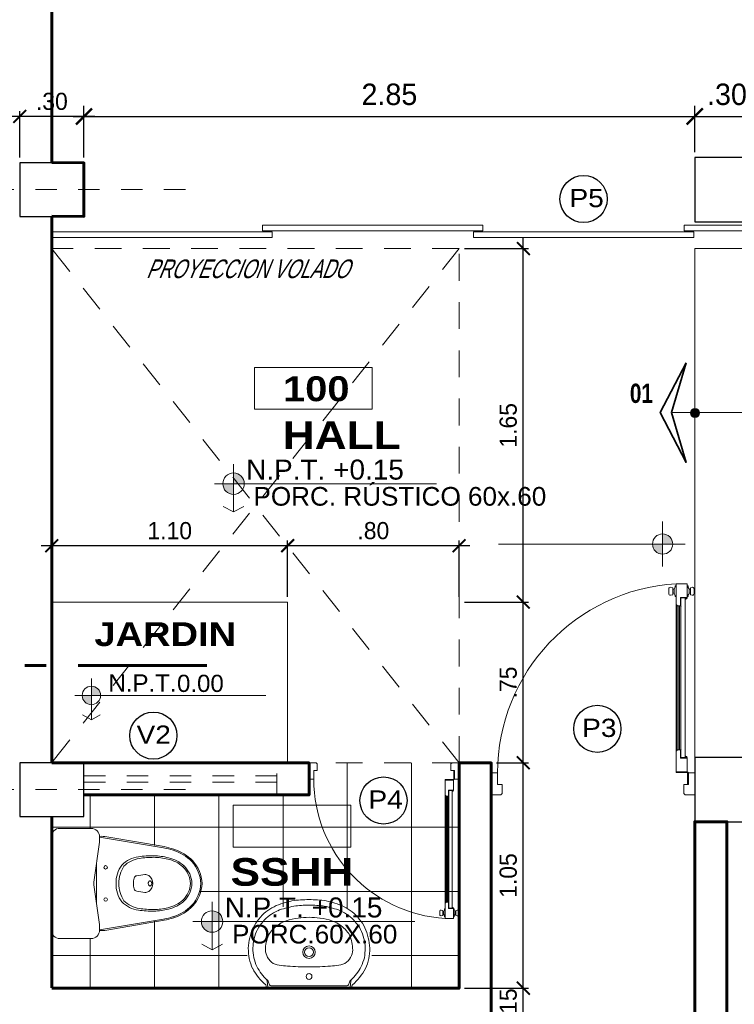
# Model space of a CAD drawing. Header units: metres. Extents: x -13 to 533, y -25 to 219.
# Tile 6 of 99: x 0 to 3.33, y 2.57 to 7.17. Entities that reach past the tile are written whole.
import ezdxf
from ezdxf.enums import TextEntityAlignment as Align

# ---------------------------------------------------------------- set-up
doc = ezdxf.new("R2010")
doc.units = ezdxf.units.M
for name, pattern in [('ACAD_ISO03W100', [30, 12, -18]), ('ACAD_ISO10W100', [18, 12, -3, 0, -3]), ('DASHDOT', [1, 0.5, -0.25, 0, -0.25]), ('DASHED2', [0.375, 0.25, -0.125]), ('HIDDEN', [0.375, 0.25, -0.125])]:
    doc.linetypes.add(name, pattern=pattern)
for name, color, linetype, lineweight in [('COLUMNAS', 5, 'Continuous', 80), ('CORTES', 252, 'Continuous', 25), ('COTAS', 4, 'Continuous', 13), ('EJES', 251, 'Continuous', 20), ('LAYER2', 1, 'Continuous', 20), ('NPT', 255, 'Continuous', 13), ('Pluma 0.2', 252, 'Continuous', 20), ('PLUMA 0.8', 1, 'Continuous', 60), ('Proyecciones', 252, 'DASHED2', 13), ('SANITARIOS', 54, 'Continuous', 18), ('TEXTO', 14, 'Continuous', 40), ('Textos', 7, 'Continuous', 0), ('VANOS', 254, 'Continuous', 20)]:
    doc.layers.add(name, color=color, linetype=linetype, lineweight=lineweight)
doc.layers.add('PLUMA 0.05', color=7, linetype='Continuous', lineweight=5, true_color=0x9c9c9c)
doc.layers.add('TEXTURAS', color=7, linetype='Continuous', lineweight=5, true_color=0x8a8a8a)
doc.layers.add('TEXTO 0.3', color=3, linetype='Continuous')
doc.styles.add('ARIAL BLACK', font='txt', dxfattribs={"height": 0.1})
doc.styles.add('joe1', font='impact.ttf')
doc.styles.add('STYLE1', font='arial.ttf', dxfattribs={"height": 0.3})
doc.styles.add('TEXTOCENT', font='GOTHIC.TTF')
doc.styles.add('TTArial', font='ARIALN.TTF')
doc.dimstyles.new('PLANTA50', dxfattribs={"dimscale": 0.5, "dimtxt": 0.2, "dimasz": 0.15, "dimexe": 0.1, "dimexo": 0.1, "dimgap": 0.1, "dimtad": 2, "dimzin": 7, "dimdsep": 46, "dimtxsty": 'TEXTOCENT', "dimblk": 'ARCHTICK', "dimcen": 0.2, "dimdle": 0.1, "dimclrd": 8, "dimclre": 8, "dimclrt": 256, "dimaunit": 1, "dimadec": 0, "dimazin": 0, "dimtfac": 1, "dimtix": 1, "dimtmove": 2, "dimatfit": 3, "dimldrblk": 'ARCHTICK', "dimfxl": 1, "dimtolj": 1, "dimtzin": 0, "dimarcsym": 0})

# ---------------------------------------------------------------- blocks, each defined once
blk = doc.blocks.new('A$C387263C3')
at = {"layer": 'PLUMA 0.05', "lineweight": 9}
blk.add_arc((0.0378, 0.108), 0.9309, 0, 86.6744, dxfattribs=at)
at = {"layer": 'Pluma 0.2', "lineweight": 9}
for p, q in [((0.0216, 1.018), (0.0123, 1.0203)), ((0.0216, 1.018), (0.0123, 1.0203)), ((0.0216, 0.9835), (0.0216, 1.018)), ((0.0216, 0.9835), (0.0216, 1.018)), ((0.0334, 1.027), (0.0378, 1.027)), ((0.0334, 1.027), (0.0378, 1.027)), ((0.0918, 1.0373), (0.0378, 1.0373)), ((0.0378, 1.0373), (0.0918, 1.0373)), ((0.0378, 0.9705), (0.0378, 1.0373)), ((0.0918, 1.0373), (0.0378, 1.0373)), ((0.0378, 1.0373), (0.0918, 1.0373)), ((0.0378, 0.9705), (0.0378, 1.0373)), ((0.0918, 0.9362), (0.0918, 1.0373)), ((0.0918, 0.9362), (0.0918, 1.0373)), ((0.0962, 1.027), (0.0918, 1.027)), ((0.0962, 1.027), (0.0918, 1.027)), ((0.108, 1.018), (0.1192, 1.0203)), ((0.108, 1.018), (0.1192, 1.0203)), ((0.108, 0.9835), (0.108, 1.018)), ((0.108, 0.9835), (0.108, 1.018)), ((0.0005, 0.997), (0.0005, 1.0044)), ((0.0005, 1.0044), (0.0035, 1.0044)), ((0.0005, 0.997), (0.0005, 1.0044)), ((0.0005, 1.0044), (0.0035, 1.0044)), ((0.0035, 0.997), (0.0005, 0.997)), ((0.0035, 0.997), (0.0005, 0.997)), ((0.0035, 0.9893), (0.0035, 1.0121)), ((0.0035, 0.9893), (0.0035, 1.0121)), ((0.0035, 1.0044), (0.0035, 0.997)), ((0.0035, 1.0044), (0.0035, 0.997)), ((0.0216, 0.9835), (0.0123, 0.9812)), ((0.0216, 0.9835), (0.0123, 0.9812)), ((0.0216, 1.0109), (0.0277, 1.0109)), ((0.0216, 1.0109), (0.0277, 1.0109)), ((0.0216, 0.9906), (0.0277, 0.9906)), ((0.0216, 0.9906), (0.0277, 0.9906)), ((0.0277, 0.9906), (0.0277, 1.0109)), ((0.0277, 0.9906), (0.0277, 1.0109)), ((0.0334, 0.9744), (0.0378, 0.9744)), ((0.0334, 0.9744), (0.0378, 0.9744)), ((0.0706, 0.9705), (0.0378, 0.9705)), ((0.0706, 0.9705), (0.0378, 0.9705)), ((0.0447, 0.9683), (0.0378, 0.9683)), ((0.0447, 0.9683), (0.0378, 0.9683)), ((0.0447, 0.9614), (0.0447, 0.9683)), ((0.0447, 0.9614), (0.0447, 0.9683)), ((0.0468, 0.9683), (0.0684, 0.9683)), ((0.0684, 0.9683), (0.0468, 0.9683)), ((0.0468, 0.5394), (0.0468, 0.9683)), ((0.0468, 0.514), (0.0468, 0.9683)), ((0.0468, 0.9683), (0.0684, 0.9683)), ((0.0684, 0.9683), (0.0468, 0.9683)), ((0.0468, 0.5394), (0.0468, 0.9683)), ((0.0468, 0.514), (0.0468, 0.9683)), ((0.0684, 0.9293), (0.0684, 0.9683)), ((0.0684, 0.9293), (0.0684, 0.9683)), ((0.0706, 0.9293), (0.0706, 0.9705)), ((0.0706, 0.9293), (0.0706, 0.9705)), ((0.0962, 0.9744), (0.0918, 0.9744)), ((0.0962, 0.9744), (0.0918, 0.9744)), ((0.108, 1.0109), (0.1019, 1.0109)), ((0.1019, 0.9906), (0.1019, 1.0109)), ((0.108, 1.0109), (0.1019, 1.0109)), ((0.1019, 0.9906), (0.1019, 1.0109)), ((0.108, 0.9906), (0.1019, 0.9906)), ((0.108, 0.9906), (0.1019, 0.9906)), ((0.108, 0.9835), (0.1192, 0.9812)), ((0.108, 0.9835), (0.1192, 0.9812)), ((0.128, 0.9893), (0.128, 1.0121)), ((0.128, 0.9893), (0.128, 1.0121)), ((0.0684, 0.9293), (0.0676, 0.9285)), ((0.0684, 0.9293), (0.0676, 0.9285)), ((0.0684, 0.9276), (0.0676, 0.9285)), ((0.0684, 0.9276), (0.0676, 0.9285)), ((0.0684, 0.5394), (0.0684, 0.9276)), ((0.0684, 0.514), (0.0684, 0.9276)), ((0.0684, 0.5394), (0.0684, 0.9276)), ((0.0684, 0.514), (0.0684, 0.9276)), ((0.0849, 0.9293), (0.0706, 0.9293)), ((0.0849, 0.9293), (0.0706, 0.9293)), ((0.0754, 0.2225), (0.0754, 0.9293)), ((0.0754, 0.2225), (0.0754, 0.9293)), ((0.0818, 0.2225), (0.0818, 0.9293)), ((0.0818, 0.2225), (0.0818, 0.9293)), ((0.0849, 0.9293), (0.0918, 0.9362)), ((0.0849, 0.9293), (0.0918, 0.9362)), ((0.0882, 0.2193), (0.0882, 0.9325)), ((0.0882, 0.2193), (0.0882, 0.9325)), ((0.09, 0.2174), (0.09, 0.9344)), ((0.09, 0.2174), (0.09, 0.9344)), ((0.0918, 0.2156), (0.0918, 0.9362)), ((0.0918, 0.2156), (0.0918, 0.9362)), ((0.0468, 0.5394), (0.0468, 0.1835)), ((0.0468, 0.5394), (0.0468, 0.1835)), ((0.0684, 0.5394), (0.0684, 0.2242)), ((0.0684, 0.5394), (0.0684, 0.2242)), ((0.0468, 0.514), (0.0468, 0.1835)), ((0.0468, 0.514), (0.0468, 0.1835)), ((0.0684, 0.514), (0.0684, 0.2242)), ((0.0684, 0.514), (0.0684, 0.2242)), ((0.0684, 0.2242), (0.0676, 0.2233)), ((0.0684, 0.2242), (0.0676, 0.2233)), ((0.0684, 0.2225), (0.0676, 0.2233)), ((0.0684, 0.2225), (0.0676, 0.2233)), ((0.0684, 0.2225), (0.0684, 0.1835)), ((0.0684, 0.2225), (0.0684, 0.1835)), ((0.0706, 0.2225), (0.0706, 0.1813)), ((0.0849, 0.2225), (0.0706, 0.2225)), ((0.0706, 0.2225), (0.0706, 0.1813)), ((0.0849, 0.2225), (0.0706, 0.2225)), ((0.0849, 0.2225), (0.0918, 0.2156)), ((0.0849, 0.2225), (0.0918, 0.2156)), ((0.0918, 0.2156), (0.0918, 0.1145)), ((0.0918, 0.2156), (0.0918, 0.1145)), ((0.0447, 0.1835), (0.0378, 0.1835)), ((0.0447, 0.1835), (0.0378, 0.1835)), ((0.0378, 0.1813), (0.0378, 0.1145)), ((0.0706, 0.1813), (0.0378, 0.1813)), ((0.0378, 0.1813), (0.0378, 0.1145)), ((0.0706, 0.1813), (0.0378, 0.1813)), ((0.0447, 0.1904), (0.0447, 0.1835)), ((0.0447, 0.1904), (0.0447, 0.1835)), ((0.0468, 0.1835), (0.0684, 0.1835)), ((0.0684, 0.1835), (0.0468, 0.1835)), ((0.0468, 0.1835), (0.0684, 0.1835)), ((0.0684, 0.1835), (0.0468, 0.1835)), ((0, 0), (0, 0.108)), ((0, 0.108), (0.0313, 0.108)), ((0, 0), (0, 0.108)), ((0, 0.108), (0.0313, 0.108)), ((0.0313, 0.0518), (0.0313, 0.108)), ((0.0313, 0.0518), (0.0313, 0.108)), ((0.0335, 0.054), (0.0335, 0.108)), ((0.0335, 0.108), (0.0356, 0.108)), ((0.0335, 0.054), (0.0335, 0.108)), ((0.0335, 0.108), (0.0356, 0.108)), ((0.0356, 0.054), (0.0356, 0.108)), ((0.0356, 0.054), (0.0356, 0.108)), ((0.0918, 0.1145), (0.0378, 0.1145)), ((0.0378, 0.1145), (0.0918, 0.1145)), ((0.0918, 0.1145), (0.0378, 0.1145)), ((0.0378, 0.1145), (0.0918, 0.1145)), ((0.0378, 0.1102), (0.0378, 0.1123)), ((0.0918, 0.1123), (0.0378, 0.1123)), ((0.0378, 0.1102), (0.0378, 0.1123)), ((0.0918, 0.1123), (0.0378, 0.1123)), ((0.0378, 0.1102), (0.0918, 0.1102)), ((0.0378, 0.1102), (0.0918, 0.1102)), ((0.0918, 0.1123), (0.0918, 0.1102)), ((0.0918, 0.1123), (0.0918, 0.1102)), ((0.9687, 0.0518), (0.9687, 0.108)), ((1, 0.108), (0.9687, 0.108)), ((0.9687, 0.0518), (0.9687, 0.108)), ((1, 0.108), (0.9687, 0.108)), ((1, 0), (1, 0.108)), ((1, 0), (1, 0.108)), ((0.0313, 0.0518), (0.054, 0.0518)), ((0.0313, 0.0518), (0.054, 0.0518)), ((0.0356, 0.054), (0.0335, 0.054)), ((0.0356, 0.054), (0.0335, 0.054)), ((0.054, 0.0069), (0.054, 0.0518)), ((0.054, 0.0069), (0.054, 0.0518)), ((0.9687, 0.0518), (0.946, 0.0518)), ((0.946, 0.0069), (0.946, 0.0518)), ((0.9687, 0.0518), (0.946, 0.0518)), ((0.946, 0.0069), (0.946, 0.0518)), ((0, 0), (0.0471, 0)), ((0, 0), (0.0471, 0)), ((0.0471, 0), (0.054, 0.0069)), ((0.0471, 0), (0.054, 0.0069)), ((0.9529, 0), (0.946, 0.0069)), ((0.9529, 0), (0.946, 0.0069)), ((1, 0), (0.9529, 0)), ((1, 0), (0.9529, 0))]:
    blk.add_line(p, q, dxfattribs=at)
for centre, major_axis, ratio, start_param, end_param in [((0.0116, 1.0121), (0.00575, 0.00575), 1, 0.703792, 2.356194), ((0.0116, 1.0121), (0.00575, 0.00575), 1, 0.703792, 2.356194), ((0.0078, 1.0271), (0.0182, 0.0182), 1, -1.468973, -0.787147), ((0.0078, 1.0271), (0.0182, 0.0182), 1, -1.468973, -0.787147), ((0.1218, 1.0271), (0.0182, -0.0182), 1, 3.92874, 4.610566), ((0.1218, 1.0271), (0.0182, -0.0182), 1, 3.92874, 4.610566), ((0.1198, 1.0121), (0.00575, 0.00575), 1, -0.785398, 0.867005), ((0.1198, 1.0121), (0.00575, 0.00575), 1, -0.785398, 0.867005), ((0.0116, 0.9893), (0.00575, -0.00575), 1, 3.926991, 5.579394), ((0.0116, 0.9893), (0.00575, -0.00575), 1, 3.926991, 5.579394), ((0.0078, 0.9744), (0.0182, -0.0182), 1, 0.787147, 1.468973), ((0.0078, 0.9744), (0.0182, -0.0182), 1, 0.787147, 1.468973), ((0.0447, 0.9683), (0.00485, -0.00485), 1, 3.926991, 5.497787), ((0.0447, 0.9683), (0.00485, -0.00485), 1, 3.926991, 5.497787), ((0.1218, 0.9744), (0.0182, 0.0182), 1, 1.672619, 2.354445), ((0.1218, 0.9744), (0.0182, 0.0182), 1, 1.672619, 2.354445), ((0.1198, 0.9893), (0.00575, -0.00575), 1, 5.41618, 7.068584), ((0.1198, 0.9893), (0.00575, -0.00575), 1, 5.41618, 7.068584), ((0.0447, 0.1835), (0.00485, 0.00485), 1, 0.785398, 2.356194), ((0.0447, 0.1835), (0.00485, 0.00485), 1, 0.785398, 2.356194), ((0.0356, 0.1102), (0.00153, 0.00153), 0.999998, 2.531896, 8.815081), ((0.0356, 0.1102), (0.00153, 0.00153), 0.999998, 2.531896, 8.815081)]:
    blk.add_ellipse(centre, major_axis=major_axis, ratio=ratio, start_param=start_param, end_param=end_param, dxfattribs=at)
blk = doc.blocks.new('A$C1DB9681C')
for p, q in [((0.0854, 0.5259), (0.0393, 0.2588)), ((0.0407, 0.2256), (0.0911, 0.5242)), ((0.4734, 0.2256), (0.423, 0.5242)), ((0.4288, 0.5259), (0.4749, 0.2588)), ((0.2208, 0.399), (0.2156, 0.4366)), ((0.2934, 0.399), (0.2985, 0.4366)), ((0, 0.04), (0, 0.1856)), ((0.065, 0.2256), (0.04, 0.2256)), ((0.065, 0.2256), (0.2513, 0.1983)), ((0.1614, 0.2115), (0.2571, 0.2115)), ((0.3529, 0.2115), (0.2571, 0.2115)), ((0.2629, 0.1983), (0.4493, 0.2256)), ((0.4743, 0.2256), (0.4493, 0.2256)), ((0.5143, 0.04), (0.5143, 0.1856)), ((0.4743, 0), (0.04, 0))]:
    blk.add_line(p, q)
blk.add_lwpolyline([(0.2451, 0.4605, 0.139005), (0.2459, 0.4576, 0.107089), (0.2486, 0.4548, 0.080212), (0.2523, 0.4531, 0.06796), (0.2571, 0.4524, 0.06796), (0.2618, 0.4531, 0.080212), (0.2656, 0.4548, 0.107089), (0.2682, 0.4576, 0.139005), (0.2691, 0.4605, 0.139005), (0.2682, 0.4634, 0.107089), (0.2656, 0.4662, 0.080212), (0.2618, 0.4679, 0.06796), (0.2571, 0.4685, 0.06796), (0.2523, 0.4679, 0.080212), (0.2486, 0.4662, 0.107089), (0.2459, 0.4634, 0.139005)], format="xyb", close=True)
for centre in [(0.1821, 0.2535), (0.3321, 0.2535)]:
    blk.add_circle(centre, 0.008)
for centre, radius, start, end in [((0.2634, 0.5388), 0.1648, 92.1936, 132.4727), ((0.2633, 0.5383), 0.1593, 92.2523, 132.8254), ((0.2508, 0.5388), 0.1648, 47.5273, 87.8064), ((0.2508, 0.5383), 0.1593, 47.1746, 87.7477), ((0.2938, 0.511), 0.2058, 133.507, 163.073), ((0.2935, 0.5113), 0.1997, 133.8873, 163.4946), ((0.2629, 0.5349), 0.1217, 92.76, 135.8858), ((0.2628, 0.5342), 0.1154, 92.8715, 136.5577), ((0.2512, 0.5349), 0.1217, 44.1142, 87.24), ((0.2513, 0.5342), 0.1154, 43.4423, 87.1285), ((0.2207, 0.5113), 0.1997, 16.5054, 46.1127), ((0.2204, 0.511), 0.2058, 16.927, 46.493), ((0.2907, 0.5129), 0.157, 137.1692, 167.2746), ((0.2901, 0.5132), 0.1497, 137.8845, 168.1333), ((0.224, 0.5132), 0.1497, 11.8667, 42.1155), ((0.2234, 0.5129), 0.157, 12.7254, 42.8308), ((0.3769, 0.4756), 0.2959, 161.1915, 170.2071), ((0.3794, 0.4756), 0.2923, 161.5678, 170.4152), ((0.1348, 0.4756), 0.2923, 9.5848, 18.4322), ((0.1372, 0.4756), 0.2959, 9.7929, 18.8085), ((0.4073, 0.4752), 0.2793, 165.0071, 179.3331), ((0.4158, 0.4751), 0.2808, 165.8067, 179.3181), ((0.0983, 0.4751), 0.2808, 0.6819, 14.1933), ((0.1068, 0.4752), 0.2793, 0.6669, 14.9929), ((0.5563, 0.4679), 0.4284, 178.5821, 188.2413), ((0.622, 0.4812), 0.487, 180.3239, 188.295), ((0.2571, 0.4278), 0.0456, 90, 143.8168), ((0.2571, 0.4278), 0.0456, 36.1832, 90), ((-0.1079, 0.4812), 0.487, 351.705, 359.6761), ((-0.0422, 0.4679), 0.4284, 351.7587, 1.4179), ((0.2404, 0.44), 0.025, 143.8168, 187.7652), ((0.2737, 0.44), 0.025, 352.2348, 36.1832), ((0.2635, 0.4242), 0.1323, 187.705, 225.6982), ((0.262, 0.4275), 0.1229, 187.7071, 225.993), ((0.2356, 0.4011), 0.015, 187.7652, 256.2304), ((0.2571, 0.4886), 0.1051, 256.2304, 270), ((0.2571, 0.4886), 0.1051, 270, 283.7696), ((0.2785, 0.4011), 0.015, 283.7696, 352.2348), ((0.2522, 0.4275), 0.1229, 314.007, 352.2929), ((0.2507, 0.4242), 0.1323, 314.3018, 352.295), ((0.2512, 0.4342), 0.1319, 232.554, 272.5334), ((0.2538, 0.4535), 0.1381, 235.9958, 271.3648), ((0.2604, 0.4535), 0.1381, 268.6352, 304.0042), ((0.2629, 0.4342), 0.1319, 267.4666, 307.446), ((0.1871, 0.2332), 0.15, 170.2071, 182.966), ((0.3271, 0.2332), 0.15, 357.0389, 9.7929), ((0.04, 0.1856), 0.04, 90, 180), ((0.2571, 0.2379), 0.04, 261.6776, 278.3142), ((0.4743, 0.1856), 0.04, 0, 90), ((0.04, 0.04), 0.04, 180, 270), ((0.4743, 0.04), 0.04, 270, 0)]:
    blk.add_arc(centre, radius, start, end)
blk = doc.blocks.new('2P-ACQUABELL')
at = {"layer": 'SANITARIOS'}
for p, q in [((-0.2215, -0.0335), (-0.2224, -0.0408)), ((-0.2175, -0.03), (0.2175, -0.03)), ((-0.2134, -0.0335), (-0.2174, -0.0638)), ((-0.2051, -0.0455), (-0.2096, -0.0595)), ((0.2051, -0.0455), (0.2096, -0.0595)), ((0.2134, -0.0335), (0.2174, -0.0638)), ((0.2215, -0.0335), (0.2224, -0.0408))]:
    blk.add_line(p, q, dxfattribs=at)
for centre, radius in [((0, -0.089), 0.015), ((0, -0.215), 0.0325), ((0, -0.215), 0.023)]:
    blk.add_circle(centre, radius, dxfattribs=at)
for centre, radius, start, end in [((-0.0249, -0.2739), 0.3038, 131.1373, 151.6384), ((-0.2294, -0.0399), 0.007, 311.1373, 352.4054), ((-0.2175, -0.034), 0.004, 90, 172.4054), ((-0.2094, -0.034), 0.004, 90, 172.4054), ((-0.1972, -0.0499), 0.009, 90.5514, 150.4426), ((0, -20.5436), 20.5036, 89.44861, 90.55139), ((0.1972, -0.0499), 0.009, 29.5574, 89.4486), ((0.2094, -0.034), 0.004, 7.5946, 90), ((0.2175, -0.034), 0.004, 7.5946, 90), ((0.2294, -0.0399), 0.007, 187.5946, 228.8627), ((0.0249, -0.2739), 0.3038, 28.3616, 48.8627), ((-0.0249, -0.2739), 0.2798, 133.0884, 151.4601), ((-0.2412, -0.0606), 0.024, 315.3999, 352.4054), ((-0.2324, -0.0521), 0.024, 313.0884, 341.9333), ((0.2324, -0.0521), 0.024, 198.0667, 226.9116), ((0.0249, -0.2739), 0.2798, 28.5399, 46.9116), ((0.2412, -0.0606), 0.024, 187.5946, 224.6001), ((-0.0075, -0.2576), 0.3122, 155.7961, 165.8494), ((-0.0075, -0.2576), 0.2882, 155.9695, 165.6766), ((-0.1469, -0.2242), 0.0776, 95.375, 159.6774), ((-0.0888, -0.5935), 0.4512, 92.8254, 98.3234), ((0.0309, -2.1427), 2.0049, 90.8834, 94.0611), ((-0.0309, -2.1427), 2.0049, 85.9389, 89.1166), ((0.0888, -0.5935), 0.4512, 81.6766, 87.1746), ((0.1469, -0.2242), 0.0776, 20.3226, 84.625), ((0.0075, -0.2576), 0.2882, 14.3234, 24.0305), ((0.0075, -0.2576), 0.3122, 14.1506, 24.2039), ((0, -0.236), 0.315, 170, 180), ((0, -0.236), 0.291, 170.1713, 179.8942), ((-0.1434, -0.2297), 0.0829, 156.9322, 184.3334), ((0.1434, -0.2297), 0.0829, 355.6666, 23.0678), ((0, -0.236), 0.291, 0.1058, 9.8287), ((0, -0.236), 0.315, 360, 10), ((-0.0334, -0.2234), 0.2819, 182.5589, 204.7332), ((-0.0334, -0.2234), 0.2579, 182.6778, 182.7973), ((-0.093, -0.2325), 0.198, 181.0271, 195.6927), ((-0.0838, -0.2324), 0.1422, 181.4363, 197.2981), ((0.0838, -0.2324), 0.1422, 342.7019, 358.5637), ((0.093, -0.2325), 0.198, 344.3073, 358.9729), ((0.0334, -0.2234), 0.2819, 335.2668, 357.4411), ((0.0334, -0.2234), 0.2579, 357.2027, 357.3222), ((-0.1069, -0.2497), 0.1804, 191.6033, 223.3179), ((-0.1188, -0.257), 0.1023, 189.9961, 211.8152), ((0.1188, -0.257), 0.1023, 328.1848, 350.0039), ((0.1069, -0.2497), 0.1804, 316.6821, 348.3967), ((-0.0964, -0.2501), 0.2135, 205.2834, 219.6859), ((-0.0923, -0.2367), 0.1356, 213.1837, 229.6305), ((-0.0645, -0.2208), 0.166, 225.857, 250.8658), ((0.0645, -0.2208), 0.166, 289.1342, 314.143), ((0.0923, -0.2367), 0.1356, 310.3695, 326.8163), ((0.0964, -0.2501), 0.2135, 320.3141, 334.7166), ((-0.0969, -0.2606), 0.2066, 217.5489, 232.134), ((-0.0773, -0.2365), 0.2113, 220.4156, 246.175), ((-0.017, -0.0764), 0.3181, 251.3145, 262.8177), ((0.0256, 0.3708), 0.7672, 263.8332, 268.0847), ((-0.0256, 0.3708), 0.7672, 271.9153, 276.1668), ((0.017, -0.0764), 0.3181, 277.1823, 288.6855), ((0.0773, -0.2365), 0.2113, 293.825, 319.5844), ((0.0969, -0.2606), 0.2066, 307.866, 322.4511), ((-0.0691, -0.2296), 0.2481, 231.4624, 254.7164), ((-0.0011, -0.011), 0.4489, 248.9077, 260.0029), ((-0.0007, 0.0611), 0.5201, 261.3387, 270.0751), ((0.0007, 0.0611), 0.5201, 269.9249, 278.6613), ((0.0011, -0.011), 0.4489, 279.9971, 291.0923), ((0.0691, -0.2296), 0.2481, 285.2836, 308.5376), ((0.0048, -0.0072), 0.4823, 253.2133, 258.7957), ((-0.0338, -0.2315), 0.2548, 257.5119, 267.6876), ((-0.3302, -7.7988), 7.3182, 87.41394, 87.75957), ((0.3302, -7.7988), 7.3182, 92.24043, 92.58606), ((0.0338, -0.2315), 0.2548, 272.3124, 282.4881), ((-0.0048, -0.0072), 0.4823, 281.2043, 286.7867)]:
    blk.add_arc(centre, radius, start, end, dxfattribs=at)
blk = doc.blocks.new('A$C7ABB6997')
at = {"layer": 'EJES', "color": 250, "linetype": 'DASHDOT', "ltscale": 0.01}
blk.add_line((0.22, 0.6), (0.22, 2.75), dxfattribs=at)
at = {"layer": 'EJES', "color": 250, "lineweight": 40}
blk.add_circle((0.22, 2.97), 0.22, dxfattribs=at)
blk = doc.blocks.new('rtyjety')
at = {"layer": 'NPT', "lineweight": 20, "extrusion": (-1.47885e-11, -2.65303e-07, 1)}
h = blk.add_hatch(color=256, dxfattribs=at)
h.paths.add_polyline_path([(-24.4202, -23.5312), (-24.4202, -23.6249), (-24.3264, -23.6249, 0.414214)])
h.paths.add_polyline_path([(-24.4202, -23.6249), (-24.5139, -23.6249, 0.414214), (-24.4202, -23.7187)])
at = {"layer": 'NPT', "lineweight": 20, "extrusion": (-1.2658e-11, -2.65304e-07, 1)}
for p, q in [((-24.4202, -23.4537, 0), (-24.4202, -23.8712, 0)), ((-24.5882, -23.6249, 0), (-22.6454, -23.6249, 0)), ((-24.4202, -23.8712, 0), (-24.5106, -23.8231, 0)), ((-24.4202, -23.8712, 0), (-24.3297, -23.8231, 0))]:
    blk.add_line(p, q, dxfattribs=at)
blk.add_circle((-24.4202, -23.6249, 0), 0.0938, dxfattribs=at)
blk = doc.blocks.new('NOMBRES AMBIENTES DIFER 1')
at = {"layer": 'Textos', "color": 8}
blk.add_lwpolyline([(0.243, 1.342), (1.6, 1.342), (1.6, 0.858), (0.243, 0.858)], close=True, dxfattribs=at)
at = {"layer": 'NPT', "extrusion": (1.2658e-11, 2.65304e-07, 1), "xscale": 1.318472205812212, "yscale": 1.318472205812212, "zscale": 1.318472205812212, "rotation": 359.9999999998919}
blk.add_blockref('rtyjety', (32.197, 31.148, 0), dxfattribs=at)
at = {"layer": 'Textos', "color": 30, "style": 'STYLE1'}
blk.add_text('N.P.T.', height=0.2307, rotation=360, dxfattribs=at).set_placement((0.145, 0.046))
at = {"layer": 'Textos', "color": 8, "style": 'ARIAL BLACK'}
blk.add_attdef('B-300', text='', height=0.287, rotation=360, dxfattribs=at).set_placement((0.954, 0.951), align=Align.CENTER)
at = {"layer": 'Textos', "style": 'ARIAL BLACK'}
blk.add_attdef('NOMBRE', text='', height=0.319, rotation=360, dxfattribs=at).set_placement((1.012, 0.413), align=Align.CENTER)
at = {"layer": 'Textos', "color": 30, "style": 'STYLE1'}
blk.add_attdef('0.00', (1.149, 0.046), '', height=0.231, rotation=360, dxfattribs=at)
at = {"layer": 'Textos', "color": 35, "style": 'STYLE1'}
for tag, p in [('PISO:', (0.186, -0.468)), ('SERIE', (0.161, -0.763)), ('COLOR', (0.119, -1.093))]:
    blk.add_attdef(tag, p, '', height=0.215, rotation=360, dxfattribs=at)
blk = doc.blocks.new('YE')
at = {"layer": 'COLUMNAS', "color": 160, "linetype": 'Continuous', "lineweight": 30}
for points in [[(299.7628, 84.8308), (299.4628, 84.8308), (299.4628, 84.5808), (299.7628, 84.5808)], [(302.9128, 84.8558), (302.6128, 84.8558), (302.6128, 84.5558), (302.9128, 84.5558)], [(299.7628, 82.0308), (299.4628, 82.0308), (299.4628, 81.7808), (299.7628, 81.7808)], [(302.9128, 82.0558), (302.6128, 82.0558), (302.6128, 81.7558), (302.9128, 81.7558)]]:
    blk.add_lwpolyline(points, close=True, dxfattribs=at)
blk = doc.blocks.new('_ARCHTICK')
at = {"color": 0, "linetype": 'ByBlock', "const_width": 0.15}
blk.add_lwpolyline([(-0.5, -0.5), (0.5, 0.5)], dxfattribs=at)
blk = doc.blocks.new('*D328')
at = {"layer": 'COTAS', "color": 251, "linetype": 'Continuous', "lineweight": -2, "transparency": 16777216}
for p, q in [((2.3496, 2.6481), (2.3496, 2.7081)), ((2.075, 2.6481), (2.3746, 2.6481)), ((2.3496, 2.4981), (2.3496, 2.6481)), ((2.225, 2.4981), (2.3746, 2.4981)), ((2.3496, 2.4981), (2.3496, 2.4381))]:
    blk.add_line(p, q, dxfattribs=at)
at = {"layer": 'Defpoints', "color": 0, "linetype": 'Continuous', "lineweight": 5, "transparency": 16777216}
for p in [(2.05, 2.6481), (2.3496, 2.6481), (2.2, 2.4981)]:
    blk.add_point(p, dxfattribs=at)
at = {"layer": 'COTAS', "color": 251, "linetype": 'Continuous', "lineweight": -2, "transparency": 16777216, "xscale": 0.06, "yscale": 0.06, "zscale": 0.06}
for p, rotation in [((2.3496, 2.6481), 270), ((2.3496, 2.4981), 90)]:
    blk.add_blockref('_ARCHTICK', p, dxfattribs=dict(at, rotation=rotation))
at = {"layer": 'COTAS', "color": 2, "linetype": 'Continuous', "lineweight": 5, "transparency": 16777216, "insert": (2.2796, 2.5731), "char_height": 0.08, "attachment_point": 5, "rotation": 90}
blk.add_mtext('\\A1;.15', dxfattribs=at)
blk = doc.blocks.new('*D329')
at = {"layer": 'COTAS', "color": 251, "linetype": 'Continuous', "lineweight": -2, "transparency": 16777216}
for p, q in [((2.3496, 2.5981), (2.3496, 3.75)), ((2.225, 3.7), (2.3746, 3.7)), ((2.075, 2.6481), (2.3746, 2.6481))]:
    blk.add_line(p, q, dxfattribs=at)
at = {"layer": 'Defpoints', "color": 0, "linetype": 'Continuous', "lineweight": 5, "transparency": 16777216}
for p in [(2.2, 3.7), (2.3496, 3.7), (2.05, 2.6481)]:
    blk.add_point(p, dxfattribs=at)
at = {"layer": 'COTAS', "color": 251, "linetype": 'Continuous', "lineweight": -2, "transparency": 16777216, "xscale": 0.06, "yscale": 0.06, "zscale": 0.06}
for p, rotation in [((2.3496, 3.7), 90), ((2.3496, 2.6481), 270)]:
    blk.add_blockref('_ARCHTICK', p, dxfattribs=dict(at, rotation=rotation))
at = {"layer": 'COTAS', "color": 2, "linetype": 'Continuous', "lineweight": 5, "transparency": 16777216, "insert": (2.2796, 3.174), "char_height": 0.08, "attachment_point": 5, "rotation": 90}
blk.add_mtext('\\A1;1.05', dxfattribs=at)
blk = doc.blocks.new('*D330')
at = {"layer": 'COTAS', "color": 251, "linetype": 'Continuous', "lineweight": -2, "transparency": 16777216}
for p, q in [((2.3496, 3.65), (2.3496, 4.5)), ((2.075, 4.45), (2.3746, 4.45)), ((2.225, 3.7), (2.3746, 3.7))]:
    blk.add_line(p, q, dxfattribs=at)
at = {"layer": 'Defpoints', "color": 0, "linetype": 'Continuous', "lineweight": 5, "transparency": 16777216}
for p in [(2.05, 4.45), (2.3496, 4.45), (2.2, 3.7)]:
    blk.add_point(p, dxfattribs=at)
at = {"layer": 'COTAS', "color": 251, "linetype": 'Continuous', "lineweight": -2, "transparency": 16777216, "xscale": 0.06, "yscale": 0.06, "zscale": 0.06}
for p, rotation in [((2.3496, 4.45), 90), ((2.3496, 3.7), 270)]:
    blk.add_blockref('_ARCHTICK', p, dxfattribs=dict(at, rotation=rotation))
at = {"layer": 'COTAS', "color": 2, "linetype": 'Continuous', "lineweight": 5, "transparency": 16777216, "insert": (2.2796, 4.075), "char_height": 0.08, "attachment_point": 5, "rotation": 90}
blk.add_mtext('\\A1;.75', dxfattribs=at)
blk = doc.blocks.new('*D331')
at = {"layer": 'COTAS', "color": 251, "linetype": 'Continuous', "lineweight": -2, "transparency": 16777216}
for p, q in [((2.3496, 4.4), (2.3496, 6.15)), ((2.075, 6.1), (2.3746, 6.1)), ((2.075, 4.45), (2.3746, 4.45))]:
    blk.add_line(p, q, dxfattribs=at)
at = {"layer": 'Defpoints', "color": 0, "linetype": 'Continuous', "lineweight": 5, "transparency": 16777216}
for p in [(2.05, 6.1), (2.3496, 6.1), (2.05, 4.45)]:
    blk.add_point(p, dxfattribs=at)
at = {"layer": 'COTAS', "color": 251, "linetype": 'Continuous', "lineweight": -2, "transparency": 16777216, "xscale": 0.06, "yscale": 0.06, "zscale": 0.06}
for p, rotation in [((2.3496, 6.1), 90), ((2.3496, 4.45), 270)]:
    blk.add_blockref('_ARCHTICK', p, dxfattribs=dict(at, rotation=rotation))
at = {"layer": 'COTAS', "color": 2, "linetype": 'Continuous', "lineweight": 5, "transparency": 16777216, "insert": (2.2796, 5.275), "char_height": 0.08, "attachment_point": 5, "rotation": 90}
blk.add_mtext('\\A1;1.65', dxfattribs=at)
blk = doc.blocks.new('*D332')
at = {"layer": 'COTAS', "color": 251, "linetype": 'Continuous', "lineweight": -2, "transparency": 16777216}
for p, q in [((1.25, 4.475), (1.25, 4.7382)), ((2.05, 4.475), (2.05, 4.7382)), ((2.1, 4.7132), (1.2, 4.7132))]:
    blk.add_line(p, q, dxfattribs=at)
at = {"layer": 'Defpoints', "color": 0, "linetype": 'Continuous', "lineweight": 5, "transparency": 16777216}
for p in [(1.25, 4.7132), (1.25, 4.45), (2.05, 4.45)]:
    blk.add_point(p, dxfattribs=at)
at = {"layer": 'COTAS', "color": 251, "linetype": 'Continuous', "lineweight": -2, "transparency": 16777216, "xscale": 0.06, "yscale": 0.06, "zscale": 0.06, "rotation": 180}
blk.add_blockref('_ARCHTICK', (1.25, 4.7132), dxfattribs=at)
at = {"layer": 'COTAS', "color": 251, "linetype": 'Continuous', "lineweight": -2, "transparency": 16777216, "xscale": 0.06, "yscale": 0.06, "zscale": 0.06}
blk.add_blockref('_ARCHTICK', (2.05, 4.7132), dxfattribs=at)
at = {"layer": 'COTAS', "color": 2, "linetype": 'Continuous', "lineweight": 5, "transparency": 16777216, "insert": (1.65, 4.7832), "char_height": 0.08, "attachment_point": 5}
blk.add_mtext('\\A1;.80', dxfattribs=at)
blk = doc.blocks.new('*D333')
at = {"layer": 'COTAS', "color": 251, "linetype": 'Continuous', "lineweight": -2, "transparency": 16777216}
for p, q in [((0.15, 4.475), (0.15, 4.7382)), ((1.25, 4.475), (1.25, 4.7382)), ((1.3, 4.7132), (0.1, 4.7132))]:
    blk.add_line(p, q, dxfattribs=at)
at = {"layer": 'Defpoints', "color": 0, "linetype": 'Continuous', "lineweight": 5, "transparency": 16777216}
for p in [(0.15, 4.7132), (0.15, 4.45), (1.25, 4.45)]:
    blk.add_point(p, dxfattribs=at)
at = {"layer": 'COTAS', "color": 251, "linetype": 'Continuous', "lineweight": -2, "transparency": 16777216, "xscale": 0.06, "yscale": 0.06, "zscale": 0.06, "rotation": 180}
blk.add_blockref('_ARCHTICK', (0.15, 4.7132), dxfattribs=at)
at = {"layer": 'COTAS', "color": 251, "linetype": 'Continuous', "lineweight": -2, "transparency": 16777216, "xscale": 0.06, "yscale": 0.06, "zscale": 0.06}
blk.add_blockref('_ARCHTICK', (1.25, 4.7132), dxfattribs=at)
at = {"layer": 'COTAS', "color": 2, "linetype": 'Continuous', "lineweight": 5, "transparency": 16777216, "insert": (0.7, 4.7832), "char_height": 0.08, "attachment_point": 5}
blk.add_mtext('\\A1;1.10', dxfattribs=at)
blk = doc.blocks.new('*D334')
at = {"layer": 'COTAS', "color": 8, "lineweight": -2, "transparency": 16777216}
for p, q in [((0.3, 6.55), (0.3, 6.7666)), ((3.15, 6.55), (3.15, 6.7666)), ((0.25, 6.7166), (3.2, 6.7166))]:
    blk.add_line(p, q, dxfattribs=at)
at = {"layer": 'Defpoints', "color": 0, "lineweight": 5, "transparency": 16777216}
for p in [(3.15, 6.7166), (0.3, 6.5), (3.15, 6.5)]:
    blk.add_point(p, dxfattribs=at)
at = {"layer": 'COTAS', "color": 8, "lineweight": -2, "transparency": 16777216, "xscale": 0.075, "yscale": 0.075, "zscale": 0.075, "rotation": 180}
blk.add_blockref('_ARCHTICK', (0.3, 6.7166), dxfattribs=at)
at = {"layer": 'COTAS', "color": 8, "lineweight": -2, "transparency": 16777216, "xscale": 0.075, "yscale": 0.075, "zscale": 0.075}
blk.add_blockref('_ARCHTICK', (3.15, 6.7166), dxfattribs=at)
at = {"layer": 'COTAS', "transparency": 16777216, "insert": (1.725, 6.8192), "char_height": 0.1, "attachment_point": 5, "style": 'TEXTOCENT'}
blk.add_mtext('\\A1;2.85', dxfattribs=at)
blk = doc.blocks.new('*D335')
at = {"layer": 'COTAS', "color": 8, "lineweight": -2, "transparency": 16777216}
for p, q in [((3.15, 6.55), (3.15, 6.7666)), ((3.45, 6.575), (3.45, 6.7666)), ((3.1, 6.7166), (3.5, 6.7166))]:
    blk.add_line(p, q, dxfattribs=at)
at = {"layer": 'Defpoints', "color": 0, "lineweight": 5, "transparency": 16777216}
for p in [(3.45, 6.7166), (3.15, 6.5), (3.45, 6.525)]:
    blk.add_point(p, dxfattribs=at)
at = {"layer": 'COTAS', "color": 8, "lineweight": -2, "transparency": 16777216, "xscale": 0.075, "yscale": 0.075, "zscale": 0.075, "rotation": 180}
blk.add_blockref('_ARCHTICK', (3.15, 6.7166), dxfattribs=at)
at = {"layer": 'COTAS', "color": 8, "lineweight": -2, "transparency": 16777216, "xscale": 0.075, "yscale": 0.075, "zscale": 0.075}
blk.add_blockref('_ARCHTICK', (3.45, 6.7166), dxfattribs=at)
at = {"layer": 'COTAS', "transparency": 16777216, "insert": (3.3, 6.8192), "char_height": 0.1, "attachment_point": 5, "style": 'TEXTOCENT'}
blk.add_mtext('\\A1;.30', dxfattribs=at)
blk = doc.blocks.new('*D338')
at = {"layer": 'COTAS', "color": 251, "linetype": 'Continuous', "lineweight": -2, "transparency": 16777216}
for p, q in [((0.35, 6.7166), (-0.05, 6.7166)), ((0, 6.525), (0, 6.7416)), ((0.3, 6.525), (0.3, 6.7416))]:
    blk.add_line(p, q, dxfattribs=at)
at = {"layer": 'Defpoints', "color": 0, "linetype": 'Continuous', "lineweight": 5, "transparency": 16777216}
for p in [(0, 6.7166), (0, 6.5), (0.3, 6.5)]:
    blk.add_point(p, dxfattribs=at)
at = {"layer": 'COTAS', "color": 251, "linetype": 'Continuous', "lineweight": -2, "transparency": 16777216, "xscale": 0.06, "yscale": 0.06, "zscale": 0.06, "rotation": 180}
blk.add_blockref('_ARCHTICK', (0, 6.7166), dxfattribs=at)
at = {"layer": 'COTAS', "color": 251, "linetype": 'Continuous', "lineweight": -2, "transparency": 16777216, "xscale": 0.06, "yscale": 0.06, "zscale": 0.06}
blk.add_blockref('_ARCHTICK', (0.3, 6.7166), dxfattribs=at)
at = {"layer": 'COTAS', "color": 2, "linetype": 'Continuous', "lineweight": 5, "transparency": 16777216, "insert": (0.15, 6.7866), "char_height": 0.08, "attachment_point": 5}
blk.add_mtext('\\A1;.30', dxfattribs=at)
blk = doc.blocks.new('nivel')
at = {"layer": 'NPT', "ltscale": 2}
h = blk.add_hatch(color=256, dxfattribs=at)
h.paths.add_polyline_path([(0, 0.0392, 0.413106), (-0.0394, 0), (0, 0)])
h.paths.add_polyline_path([(0.0394, -0.0001, 0.000946), (0.0394, 0), (0, 0), (0, -0.0395, 0.414214)])
for points in [[(0, 0.088), (0, -0.088)], [(-0.0872, 0), (0.6377, 0)]]:
    blk.add_lwpolyline(points, dxfattribs=at)
blk.add_circle((0, -0.0001), 0.0394, dxfattribs=at)

msp = doc.modelspace()

# ---------------------------------------------------------------- hatches: boundary and pattern name
at = {"layer": 'COTAS'}
h = msp.add_hatch(color=256, dxfattribs=at)
edge = h.paths.add_edge_path()
edge.add_arc((3.1505, 5.333), 0.0211, 0, 360)
at = {"layer": 'TEXTURAS', "linetype": 'Continuous', "lineweight": 5}
h = msp.add_hatch(dxfattribs=at)
h.set_pattern_fill('_USER', color=251, scale=0.3, angle=-180, double=1, pattern_type=0)
h.set_pattern_definition([(180, (31.5284, 3.7), (-2e-16, -0.3), []), (270, (31.5284, 3.7), (0.3, -3e-16), [])])
h.paths.add_polyline_path([(1.35, 3.7), (2.05, 3.7), (2.05, 2.6481), (1.6434, 2.6481), (1.6434, 2.9923), (1.3976, 3.0601), (1.1294, 3.0088), (1.0397, 2.7349), (1.0397, 2.65), (0.15, 2.6481), (0.1495, 2.88), (0.3336, 2.88), (0.7666, 2.9987), (0.8328, 3.0823), (0.8449, 3.1371), (0.8077, 3.2421), (0.7184, 3.2973), (0.464, 3.3449), (0.373, 3.362), (0.333, 3.3944), (0.15, 3.3944), (0.15, 3.55), (1.35, 3.55)])

# ---------------------------------------------------------------- linework, layer by layer
at = {"linetype": 'Continuous'}
for centre in [(2.6309, 6.3313), (2.6951, 3.8588), (0.6236, 3.8272), (1.6975, 3.5241)]:
    msp.add_circle(centre, 0.11, dxfattribs=at)
at = {"layer": 'CORTES', "linetype": 'ACAD_ISO10W100', "lineweight": 60, "ltscale": 0.05}
msp.add_lwpolyline([(0.8733, 4.1537), (-1.7205, 4.1537)], dxfattribs=at)
at = {"layer": 'COTAS'}
msp.add_line((3.0405, 5.3345), (3.4507, 5.3345), dxfattribs=at)
at = {"layer": 'COTAS', "lineweight": 35}
msp.add_lwpolyline([(3.1088, 5.5668), (2.9888, 5.3345), (3.1088, 5.1021), (3.0405, 5.3345), (3.1088, 5.5668)], dxfattribs=at)
at = {"layer": 'COTAS'}
msp.add_circle((3.1505, 5.333), 0.0211, dxfattribs=at)
at = {"layer": 'Pluma 0.2', "color": 2, "linetype": 'HIDDEN', "lineweight": 5, "ltscale": 0.5}
msp.add_line((2.05, 3.7), (0.15, 3.7), dxfattribs=at)
at = {"layer": 'Pluma 0.2', "color": 251, "linetype": 'HIDDEN', "lineweight": 5, "ltscale": 0.4}
for p, q in [((1.2, 3.55), (1.2, 3.7)), ((0.3, 3.64), (1.2, 3.64)), ((0.3, 3.61), (1.2, 3.61))]:
    msp.add_line(p, q, dxfattribs=at)
at = {"layer": 'Pluma 0.2', "color": 0, "linetype": 'HIDDEN', "lineweight": 5, "ltscale": 0.5}
for points in [[(2.05, 3.7), (2.05, 6.1), (0.15, 6.1)], [(2.05, 6.1), (0.15, 3.7)], [(2.05, 3.7), (0.15, 6.1)]]:
    msp.add_lwpolyline(points, dxfattribs=at)
at = {"layer": 'Pluma 0.2', "color": 0}
for points in [[(5.85, 6.1), (3.15, 6.1), (3.15, 3.6526)], [(1.25, 3.7), (1.25, 4.45)]]:
    msp.add_lwpolyline(points, dxfattribs=at)
msp.add_lwpolyline([(0.15, 4.45), (1.25, 4.45), (1.25, 3.7), (0.15, 3.7)], close=True, dxfattribs=at)
at = {"layer": 'PLUMA 0.8'}
for points in [[(0.15, 9.5), (0.15, 6.5)], [(0.15, 6.5018), (0.3, 6.5), (0.3, 6.25), (0.15, 6.2518)], [(0.15, 6.2518), (0.15, 3.7)], [(0.15, 3.7), (1.35, 3.7), (1.35, 3.55), (0.3, 3.55)], [(0.15, 2.6481), (2.05, 2.6481), (2.05, 3.7), (2.2, 3.7), (2.2, 2.4981), (0.15, 2.4981)], [(0.15, 3.45), (0.15, 2.65)], [(3.3, 0.3), (3.3, 3.425), (3.15, 3.425), (3.15, 0.25)]]:
    msp.add_lwpolyline(points, dxfattribs=at)
at = {"layer": 'VANOS', "linetype": 'ACAD_ISO03W100', "ltscale": 0.005}
msp.add_line((0.3, 3.55), (0.3, 3.7), dxfattribs=at)
at = {"layer": 'VANOS', "color": 9, "linetype": 'Continuous', "lineweight": 9}
for points in [[(1.1333, 6.2097), (1.1333, 6.1829), (2.1614, 6.1829), (2.1614, 6.2097)], [(4.1281, 6.2097), (4.1281, 6.1829), (3.1, 6.1829), (3.1, 6.2097)], [(0.15, 6.1784), (0.15, 6.1516), (1.178, 6.1516), (1.178, 6.1784)], [(3.1447, 6.1784), (3.1447, 6.1516), (2.1167, 6.1516), (2.1167, 6.1784)]]:
    msp.add_lwpolyline(points, close=True, dxfattribs=at)

# ---------------------------------------------------------------- block references
at = {"layer": 'COLUMNAS', "linetype": 'Continuous', "lineweight": 50}
msp.add_blockref('YE', (-299.4628, -78.3308), dxfattribs=at)
at = {"layer": 'EJES', "ltscale": 0.5, "rotation": 90.00000000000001}
for p in [(1.373, 6.155), (1.373, 3.355)]:
    msp.add_blockref('A$C7ABB6997', p, dxfattribs=at)
at = {"layer": 'LAYER2', "xscale": -0.9, "yscale": 0.9, "zscale": 0.9, "rotation": 180}
msp.add_blockref('2P-ACQUABELL', (1.35, 2.623), dxfattribs=at)
at = {"layer": 'NPT', "extrusion": (1.2658e-11, 2.65304e-07, 1), "xscale": 0.4585692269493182, "yscale": 0.4585692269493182, "zscale": 0.4585692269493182}
msp.add_blockref('rtyjety', (11.5328, 14.848, 0), dxfattribs=at)
at = {"layer": 'Proyecciones', "linetype": 'ACAD_ISO03W100', "ltscale": 0.005, "xscale": -1.199999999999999, "yscale": 1.199999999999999, "zscale": 1.199999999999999}
msp.add_blockref('nivel', (2.9997, 4.7212), dxfattribs=at)
at = {"layer": 'SANITARIOS', "xscale": -1, "rotation": 270}
msp.add_blockref('A$C1DB9681C', (0.1474, 2.88), dxfattribs=at)
at = {"layer": 'TEXTO'}
ref = msp.add_blockref('NOMBRES AMBIENTES DIFER 1', (0.9979, 5.003, 0), dxfattribs=dict(at, xscale=0.4044226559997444, yscale=0.4044226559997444, zscale=0.4044226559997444))
ref.add_attrib('B-300', '100', dxfattribs={"layer": 'Textos', "color": 8, "height": 0.1162, "rotation": 360, "style": 'ARIAL BLACK'}).set_placement((1.3838, 5.3877), align=Align.CENTER)
ref.add_attrib('NOMBRE', 'HALL       ', dxfattribs={"layer": 'Textos', "height": 0.129115, "rotation": 360, "style": 'ARIAL BLACK'}).set_placement((1.7031, 5.164), align=Align.CENTER)
ref.add_attrib('0.00', '+0.15', (1.4625, 5.0218), dxfattribs={"layer": 'Textos', "color": 30, "height": 0.09331, "rotation": 360, "style": 'STYLE1'})
ref.add_attrib('PISO:', 'PORC. RÚSTICO 60x.60', (1.0908, 4.9002), dxfattribs={"layer": 'Textos', "color": 35, "height": 0.087127, "rotation": 360, "style": 'STYLE1'})
ref = msp.add_blockref('NOMBRES AMBIENTES DIFER 1', (0.8979, 2.9596), dxfattribs=dict(at, xscale=0.4044226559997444, yscale=0.4044226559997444, zscale=0.4044226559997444))
ref.add_attrib('NOMBRE', 'SSHH', dxfattribs={"layer": 'Textos', "height": 0.12912, "rotation": 360, "style": 'ARIAL BLACK'}).set_placement((1.2704, 3.1263, 0), align=Align.CENTER)
ref.add_attrib('0.00', '+0.15', (1.3625, 2.9784, 0), dxfattribs={"layer": 'Textos', "color": 30, "height": 0.09331, "rotation": 360, "style": 'STYLE1'})
ref.add_attrib('PISO:', 'PORC.60X.60', (0.9909, 2.8569, 0), dxfattribs={"layer": 'Textos', "color": 35, "height": 0.087127, "rotation": 360, "style": 'STYLE1'})
at = {"layer": 'VANOS', "xscale": -0.949999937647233, "yscale": 0.949999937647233, "zscale": 0.949999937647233}
msp.add_blockref('A$C387263C3', (3.15, 3.55), dxfattribs=at)
at = {"layer": 'VANOS', "xscale": 0.6999998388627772, "yscale": 0.6999998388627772, "zscale": 0.6999998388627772, "rotation": 180}
msp.add_blockref('A$C387263C3', (2.05, 3.7), dxfattribs=at)

# ---------------------------------------------------------------- texts
at = {"color": 9, "linetype": 'Continuous', "style": 'STYLE1', "width": 1.1}
for s, p in [('P5', (2.5653, 6.2933)), ('P3', (2.6245, 3.8208)), ('P4', (1.6273, 3.4861))]:
    msp.add_text(s, height=0.085, dxfattribs=at).set_placement(p)
at = {"linetype": 'Continuous', "style": 'STYLE1', "width": 1.1}
msp.add_text('V2', height=0.085, dxfattribs=at).set_placement((0.5455, 3.7892))
at = {"layer": 'COTAS', "style": 'joe1'}
msp.add_text('01', height=0.09, dxfattribs=at).set_placement((2.847, 5.3796))
at = {"layer": 'TEXTO 0.3', "color": 2, "linetype": 'Continuous', "lineweight": 9, "style": 'TTArial', "oblique": 22, "width": 0.85}
msp.add_text('PROYECCION VOLADO', height=0.087, dxfattribs=at).set_placement((0.5888, 5.9621))
at = {"layer": 'Textos', "color": 30, "style": 'STYLE1'}
msp.add_text('N.P.T.', height=0.08025, rotation=360, dxfattribs=at).set_placement((0.4143, 4.0325, 0))
at = {"layer": 'Textos', "style": 'ARIAL BLACK'}
msp.add_attdef('JARDIN', text='dormitorioo', height=0.111039, rotation=360, dxfattribs=at).set_placement((0.6792, 4.2452, 0), align=Align.CENTER)
at = {"layer": 'Textos', "color": 30, "style": 'STYLE1'}
msp.add_attdef('0.00', (0.734, 4.0308, 0), '+/- 0.00', height=0.08025, rotation=360, dxfattribs=at)

# ---------------------------------------------------------------- dimensions: what is measured, and where the dimension line sits
at = {"layer": 'COTAS'}
for base, p1, p2, picture, middle in [((3.15, 6.7166), (0.3, 6.5), (3.15, 6.5), '*D334', (1.725, 6.8192)), ((3.45, 6.7166), (3.15, 6.5), (3.45, 6.525), '*D335', (3.3, 6.8192))]:
    dim = msp.add_linear_dim(base=base, p1=p1, p2=p2, dimstyle='PLANTA50', dxfattribs=at)
    dim.commit()
    dim.dimension.update_dxf_attribs({"geometry": picture, "text_midpoint": middle})
at = {"layer": 'COTAS', "linetype": 'Continuous', "lineweight": 5}
for base, p1, p2, picture, middle in [((0, 6.7166), (0.3, 6.5), (0, 6.5), '*D338', (0.15, 6.7866)), ((0.15, 4.7132), (1.25, 4.45), (0.15, 4.45), '*D333', (0.7, 4.7832)), ((1.25, 4.7132), (2.05, 4.45), (1.25, 4.45), '*D332', (1.65, 4.7832))]:
    dim = msp.add_linear_dim(base=base, p1=p1, p2=p2, dimstyle='PLANTA50', override={"dimtxt": 0.16, "dimasz": 0.12, "dimexe": 0.05, "dimexo": 0.05, "dimgap": 0.06, "dimtad": 1, "dimtxsty": 'Standard', "dimclrd": 251, "dimclre": 251, "dimclrt": 2}, dxfattribs=at)
    dim.commit()
    dim.dimension.update_dxf_attribs({"geometry": picture, "text_midpoint": middle})
for base, p1, p2, picture, middle in [((2.3496, 6.1), (2.05, 4.45), (2.05, 6.1), '*D331', (2.2796, 5.275)), ((2.3496, 4.45), (2.2, 3.7), (2.05, 4.45), '*D330', (2.2796, 4.075)), ((2.3496, 3.7), (2.05, 2.6481), (2.2, 3.7), '*D329', (2.2796, 3.174)), ((2.3496, 2.6481), (2.2, 2.4981), (2.05, 2.6481), '*D328', (2.2796, 2.5731))]:
    dim = msp.add_linear_dim(base=base, p1=p1, p2=p2, angle=90, dimstyle='PLANTA50', override={"dimtxt": 0.16, "dimasz": 0.12, "dimexe": 0.05, "dimexo": 0.05, "dimgap": 0.06, "dimtad": 1, "dimtxsty": 'Standard', "dimclrd": 251, "dimclre": 251, "dimclrt": 2}, dxfattribs=at)
    dim.commit()
    dim.dimension.update_dxf_attribs({"geometry": picture, "text_midpoint": middle})

doc.saveas('drawing.dxf')
